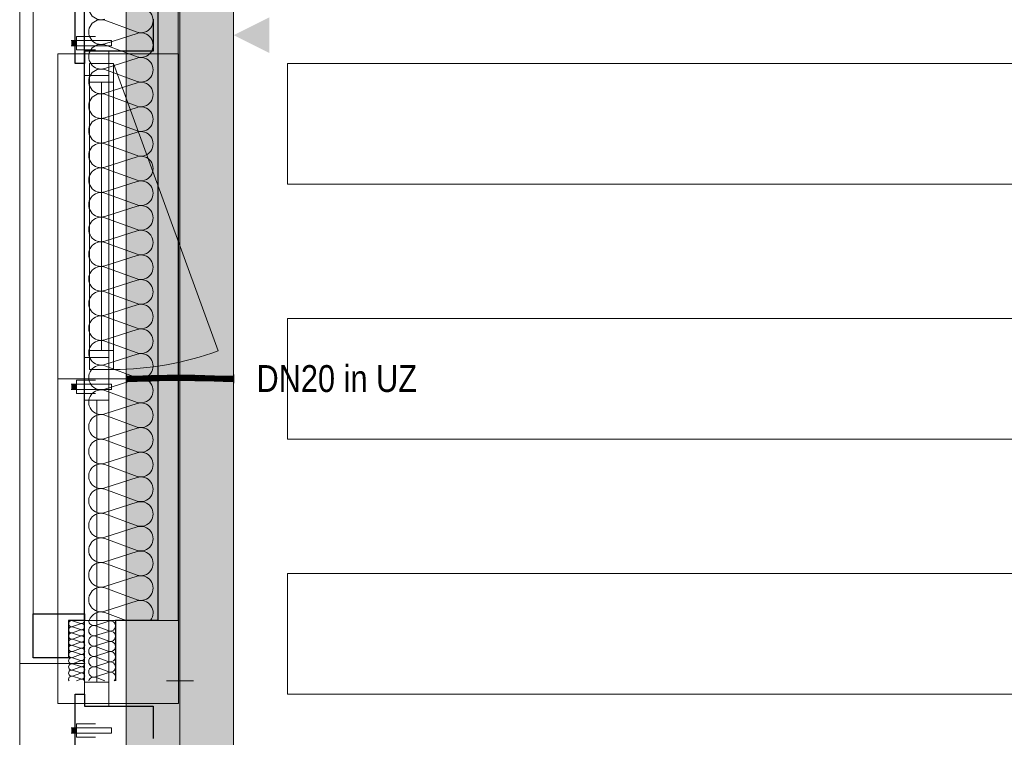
# Model space of a CAD drawing. Extents: x -420 to 300, y 62 to 1162.
# Tile 39 of 130: x -314 to -241, y 440 to 494. Entities that reach past the tile are written whole.
import ezdxf
from ezdxf.lldxf.tags import DXFTag

# ---------------------------------------------------------------- set-up
doc = ezdxf.new("R2010")
doc.units = 0
doc.layers.get('0').update_dxf_attribs({"lineweight": 35})
for name, color, linetype, lineweight, true_color in [('00_Beschriftung UZ', 3, 'Continuous', 13, 0x00ff00), ('30 -33 Aussenwände- 7 Fassade_ Elemente', 7, 'Continuous', 9, 0x00aacc), ('30 -35 Decken- 1 Konstruktion-Träger- Stahlbeton', 7, 'grob-A06G9F4K8I', 13, 0x33aa00), ('30 -36 Dächer- 3 Dachbeläge', 7, 'Continuous', 15, 0x9999ff), ('30 -36 Dächer- 4 Dachbekleidungen', 7, 'Continuous', 9, 0xccccff), ('60- 61 allgemeine Ausstattung- 1 Möbel', 7, 'Continuous', 9, 0x00cccc), ('E_Leerrohr 20', 7, 'Continuous', 13, 0xcc0099), ('E_Leerrohr 20-Shading', 7, 'Continuous', 13, 0xcc0099)]:
    doc.layers.add(name, color=color, linetype=linetype, lineweight=lineweight, true_color=true_color)
doc.layers.add('70 -71 Achsen- 1 Gebäudeachsen', color=7, linetype='STRICHPUNKT2-A06G9F4J8I', lineweight=18)
doc.layers.add('Detailelementbeschriftung', color=7, linetype='Continuous', lineweight=9)
doc.layers.add('iwb_Schraffur_Unterzug', color=7, linetype='Continuous', lineweight=5, true_color=0xffffcc, plot=False)
doc.styles.get("Standard").update_dxf_attribs({"font": 'ARIALN.TTF'})
tags = doc.linetypes.add('grob-A06G9F4K8I', pattern=[14, 3, -8, 3]).pattern_tags.tags
tags[8:9] = [DXFTag(74, 4), DXFTag(75, 0), DXFTag(340, '0'), DXFTag(46, 0.0), DXFTag(50, 0.0), DXFTag(44, 0.0), DXFTag(45, 0.0)]
tags[6:7] = [DXFTag(74, 4), DXFTag(75, 0), DXFTag(340, '0'), DXFTag(46, 0.0), DXFTag(50, 0.0), DXFTag(44, 0.0), DXFTag(45, 0.0)]
tags[4:5] = [DXFTag(74, 4), DXFTag(75, 0), DXFTag(340, '0'), DXFTag(46, 0.0), DXFTag(50, 0.0), DXFTag(44, 0.0), DXFTag(45, 0.0)]
tags = doc.linetypes.add('STRICHPUNKT2', pattern=[12.7, 6.35, -3.175, 0, -3.175]).pattern_tags.tags
tags[10:11] = [DXFTag(74, 4), DXFTag(75, 0), DXFTag(340, '0'), DXFTag(46, 0.0), DXFTag(50, 0.0), DXFTag(44, 0.0), DXFTag(45, 0.0)]
tags[8:9] = [DXFTag(74, 4), DXFTag(75, 0), DXFTag(340, '0'), DXFTag(46, 0.0), DXFTag(50, 0.0), DXFTag(44, 0.0), DXFTag(45, 0.0)]
tags[6:7] = [DXFTag(74, 4), DXFTag(75, 0), DXFTag(340, '0'), DXFTag(46, 0.0), DXFTag(50, 0.0), DXFTag(44, 0.0), DXFTag(45, 0.0)]
tags[4:5] = [DXFTag(74, 4), DXFTag(75, 0), DXFTag(340, '0'), DXFTag(46, 0.0), DXFTag(50, 0.0), DXFTag(44, 0.0), DXFTag(45, 0.0)]
tags = doc.linetypes.add('STRICHPUNKT2-A06G9F4J8I', pattern=[12.7, 6.35, -3.175, 0, -3.175]).pattern_tags.tags
tags[10:11] = [DXFTag(74, 4), DXFTag(75, 0), DXFTag(340, '0'), DXFTag(46, 0.0), DXFTag(50, 0.0), DXFTag(44, 0.0), DXFTag(45, 0.0)]
tags[8:9] = [DXFTag(74, 4), DXFTag(75, 0), DXFTag(340, '0'), DXFTag(46, 0.0), DXFTag(50, 0.0), DXFTag(44, 0.0), DXFTag(45, 0.0)]
tags[6:7] = [DXFTag(74, 4), DXFTag(75, 0), DXFTag(340, '0'), DXFTag(46, 0.0), DXFTag(50, 0.0), DXFTag(44, 0.0), DXFTag(45, 0.0)]
tags[4:5] = [DXFTag(74, 4), DXFTag(75, 0), DXFTag(340, '0'), DXFTag(46, 0.0), DXFTag(50, 0.0), DXFTag(44, 0.0), DXFTag(45, 0.0)]

# ---------------------------------------------------------------- blocks, each defined once
blk = doc.blocks.new('Shading-A06G9F278I', base_point=(-301.19, 466.814))
at = {"layer": 'E_Leerrohr 20-Shading', "color": 223, "true_color": 0xc67fb4}
for points in [[(-305.679, 467.101), (-305.68, 467.159), (-306.286, 467.099), (-306.286, 467.153)], [(-306.286, 467.099), (-306.286, 467.096), (-305.679, 467.101), (-305.679, 467.1)], [(-306.286, 467.096), (-306.286, 467.095), (-305.679, 467.1)], [(-306.286, 466.753), (-305.674, 466.762), (-306.286, 466.812), (-305.675, 466.817)], [(-306.286, 466.753), (-305.674, 466.759), (-305.674, 466.762)], [(-305.072, 467.113), (-305.074, 467.172), (-305.679, 467.101), (-305.68, 467.159)], [(-305.679, 467.1), (-305.072, 467.113), (-305.679, 467.101), (-305.072, 467.113)], [(-305.064, 466.785), (-305.065, 466.831), (-305.674, 466.762), (-305.675, 466.817)], [(-305.674, 466.759), (-305.063, 466.772), (-305.674, 466.762), (-305.064, 466.785)], [(-304.464, 467.131), (-304.466, 467.19), (-305.072, 467.113), (-305.074, 467.172)], [(-304.455, 466.815), (-304.456, 466.848), (-305.064, 466.785), (-305.065, 466.831)], [(-305.063, 466.772), (-304.454, 466.79), (-305.064, 466.785), (-304.455, 466.815)], [(-304.466, 467.19), (-304.464, 467.131), (-304.025, 467.203), (-304.025, 467.186)], [(-304.025, 467.186), (-304.464, 467.131), (-304.024, 467.146), (-304.094, 467.142)], [(-304.456, 466.848), (-304.455, 466.815), (-304.022, 466.861), (-304.022, 466.837)], [(-304.455, 466.815), (-304.454, 466.79), (-304.022, 466.837), (-304.021, 466.803)], [(-304.094, 467.142), (-303.855, 467.149), (-303.855, 467.154)], [(-303.857, 467.208), (-304.025, 467.186), (-303.855, 467.154), (-304.024, 467.146)], [(-304.025, 467.186), (-303.857, 467.208), (-304.025, 467.203)], [(-304.022, 466.861), (-304.022, 466.837), (-303.848, 466.866), (-303.847, 466.846)], [(-304.022, 466.837), (-304.021, 466.803), (-303.847, 466.846), (-303.846, 466.808)], [(-303.246, 467.18), (-303.247, 467.223), (-303.855, 467.154), (-303.857, 467.208)], [(-303.855, 467.149), (-303.246, 467.164), (-303.855, 467.154), (-303.246, 467.18)], [(-303.847, 466.846), (-303.24, 466.872), (-303.848, 466.866), (-303.24, 466.881)], [(-303.24, 466.881), (-303.24, 466.881), (-303.848, 466.866)], [(-303.846, 466.808), (-303.239, 466.823), (-303.847, 466.846), (-303.24, 466.872)], [(-302.635, 467.193), (-302.635, 467.23), (-303.246, 467.18), (-303.247, 467.223)], [(-303.246, 467.164), (-302.635, 467.172), (-303.246, 467.18), (-302.635, 467.193)], [(-302.634, 466.885), (-302.634, 466.889), (-303.24, 466.872), (-303.24, 466.881)], [(-303.239, 466.823), (-302.634, 466.83), (-303.24, 466.872), (-302.634, 466.885)], [(-302.635, 467.193), (-302.269, 467.19), (-302.635, 467.23), (-302.268, 467.229)], [(-302.635, 467.172), (-301.908, 467.169), (-302.635, 467.193), (-301.908, 467.188)], [(-302.634, 466.885), (-302.274, 466.882), (-302.634, 466.889), (-302.274, 466.887)], [(-302.634, 466.885), (-302.634, 466.83), (-302.274, 466.882), (-302.275, 466.829)], [(-302.274, 466.882), (-302.275, 466.829), (-301.911, 466.878), (-301.912, 466.827)], [(-302.274, 466.887), (-302.274, 466.886), (-301.911, 466.886), (-301.911, 466.883)], [(-302.274, 466.886), (-302.274, 466.882), (-301.911, 466.883), (-301.911, 466.88)], [(-302.274, 466.882), (-301.911, 466.878), (-302.201, 466.882)], [(-302.269, 467.19), (-301.908, 467.188), (-302.268, 467.229), (-301.907, 467.227)], [(-301.911, 466.878), (-301.911, 466.88), (-302.201, 466.882)], [(-301.911, 466.878), (-301.912, 466.827), (-301.189, 466.856), (-301.19, 466.814)], [(-301.911, 466.883), (-301.188, 466.865), (-301.911, 466.886), (-301.188, 466.87)], [(-301.188, 466.87), (-301.188, 466.872), (-301.911, 466.886)], [(-301.911, 466.88), (-301.189, 466.856), (-301.911, 466.883), (-301.188, 466.865)], [(-301.911, 466.88), (-301.911, 466.878), (-301.584, 466.869)], [(-301.911, 466.878), (-301.189, 466.856), (-301.584, 466.869)], [(-301.182, 467.164), (-301.181, 467.214), (-301.908, 467.188), (-301.907, 467.227)], [(-301.908, 467.169), (-301.182, 467.155), (-301.908, 467.188), (-301.182, 467.164)], [(-301.19, 466.814), (-300.466, 466.795), (-301.189, 466.856), (-300.465, 466.824)], [(-301.189, 466.856), (-300.465, 466.824), (-301.188, 466.865), (-300.464, 466.84)], [(-300.464, 466.84), (-300.464, 466.853), (-301.188, 466.865), (-301.188, 466.872)], [(-301.182, 467.164), (-301.052, 467.159), (-301.181, 467.214), (-300.731, 467.149)], [(-301.182, 467.155), (-300.682, 467.142), (-301.182, 467.164)], [(-301.181, 467.214), (-300.731, 467.149), (-300.455, 467.195), (-300.456, 467.141)], [(-300.731, 467.149), (-301.052, 467.159), (-300.692, 467.143), (-300.746, 467.145)], [(-300.746, 467.145), (-300.682, 467.142), (-300.692, 467.143)], [(-300.456, 467.141), (-300.731, 467.149), (-300.456, 467.137), (-300.692, 467.143)], [(-300.692, 467.143), (-300.682, 467.142), (-300.456, 467.137), (-300.456, 467.136)], [(-300.466, 466.795), (-299.74, 466.775), (-300.465, 466.824), (-299.74, 466.79)], [(-300.465, 466.824), (-299.74, 466.79), (-300.464, 466.84), (-299.739, 466.814)], [(-299.739, 466.814), (-299.739, 466.834), (-300.464, 466.84), (-300.464, 466.853)], [(-299.732, 467.118), (-299.731, 467.175), (-300.456, 467.141), (-300.455, 467.195)], [(-300.456, 467.141), (-300.456, 467.137), (-299.732, 467.118), (-299.732, 467.116)], [(-300.456, 467.137), (-300.456, 467.136), (-299.732, 467.116)], [(-299.014, 466.764), (-299.013, 466.818), (-299.74, 466.79), (-299.739, 466.834)], [(-299.74, 466.775), (-299.014, 466.76), (-299.74, 466.79), (-299.014, 466.764)], [(-299.009, 467.101), (-299.008, 467.16), (-299.732, 467.118), (-299.731, 467.175)], [(-299.732, 467.116), (-299.009, 467.101), (-299.732, 467.118)], [(-298.286, 466.753), (-298.286, 466.812), (-299.014, 466.76), (-299.013, 466.818)], [(-298.286, 467.095), (-298.286, 467.153), (-299.009, 467.101), (-299.008, 467.16)]]:
    blk.add_solid(points, dxfattribs=at)
at = {"layer": 'E_Leerrohr 20-Shading', "color": 231, "true_color": 0xe17fc9}
for points in [[(-305.677, 466.959), (-305.679, 467.1), (-306.286, 466.953), (-306.286, 467.095)], [(-305.677, 466.959), (-306.286, 466.953), (-305.97, 466.954)], [(-306.286, 466.953), (-306.098, 466.952), (-305.97, 466.954)], [(-306.286, 466.944), (-305.928, 466.951), (-306.286, 466.953)], [(-305.676, 466.887), (-305.677, 466.95), (-306.286, 466.944), (-305.901, 466.951)], [(-305.928, 466.951), (-306.286, 466.944), (-305.901, 466.951)], [(-305.676, 466.887), (-306.286, 466.944), (-306.286, 466.895)], [(-306.286, 466.895), (-306.286, 466.812), (-305.676, 466.887), (-305.675, 466.817)], [(-305.97, 466.954), (-306.098, 466.952), (-305.742, 466.955), (-305.928, 466.951)], [(-305.677, 466.959), (-305.97, 466.954), (-305.677, 466.956), (-305.742, 466.955)], [(-305.742, 466.955), (-305.928, 466.951), (-305.677, 466.955), (-305.901, 466.951)], [(-305.677, 466.95), (-305.677, 466.955), (-305.901, 466.951)], [(-305.677, 466.955), (-305.677, 466.956), (-305.742, 466.955)], [(-305.069, 466.972), (-305.072, 467.113), (-305.677, 466.959), (-305.679, 467.1)], [(-305.677, 466.956), (-305.677, 466.955), (-305.068, 466.972), (-305.068, 466.959)], [(-305.068, 466.972), (-305.069, 466.972), (-305.677, 466.956), (-305.677, 466.959)], [(-305.068, 466.94), (-305.068, 466.959), (-305.677, 466.95), (-305.677, 466.955)], [(-305.067, 466.914), (-305.068, 466.94), (-305.676, 466.92), (-305.677, 466.95)], [(-305.676, 466.887), (-305.066, 466.878), (-305.676, 466.92), (-305.067, 466.914)], [(-305.676, 466.887), (-305.675, 466.817), (-305.066, 466.878), (-305.065, 466.831)], [(-304.46, 466.99), (-304.464, 467.131), (-305.069, 466.972), (-305.072, 467.113)], [(-304.459, 466.964), (-304.46, 466.99), (-305.068, 466.959), (-305.069, 466.972)], [(-304.458, 466.928), (-304.459, 466.952), (-305.068, 466.959), (-304.77, 466.961)], [(-304.458, 466.928), (-305.068, 466.959), (-305.068, 466.94)], [(-304.458, 466.928), (-305.068, 466.94), (-304.458, 466.907), (-305.067, 466.914)], [(-305.067, 466.914), (-305.066, 466.878), (-304.458, 466.907), (-304.456, 466.868)], [(-305.066, 466.878), (-305.065, 466.831), (-304.456, 466.868), (-304.456, 466.848)], [(-304.459, 466.952), (-304.459, 466.964), (-304.77, 466.961)], [(-304.46, 466.99), (-304.094, 467.142), (-304.464, 467.131)], [(-304.094, 467.142), (-304.46, 466.99), (-304.024, 467.141), (-304.023, 467.003)], [(-304.46, 466.99), (-304.459, 466.964), (-304.023, 467.003), (-304.123, 466.967)], [(-304.19, 466.943), (-304.123, 466.967), (-304.459, 466.952), (-304.459, 466.964)], [(-304.458, 466.928), (-304.245, 466.923), (-304.459, 466.952), (-304.19, 466.943)], [(-304.296, 466.905), (-304.245, 466.923), (-304.458, 466.907), (-304.458, 466.928)], [(-304.458, 466.907), (-304.456, 466.869), (-304.296, 466.905), (-304.396, 466.87)], [(-304.456, 466.869), (-304.456, 466.868), (-304.396, 466.87), (-304.402, 466.867)], [(-304.456, 466.868), (-304.456, 466.848), (-304.402, 466.867)], [(-304.402, 466.867), (-304.456, 466.848), (-304.022, 466.861)], [(-304.396, 466.87), (-304.402, 466.867), (-304.003, 466.873), (-304.022, 466.861)], [(-304.296, 466.905), (-304.396, 466.87), (-303.958, 466.901), (-304.003, 466.873)], [(-303.958, 466.901), (-303.934, 466.917), (-304.296, 466.905), (-304.245, 466.923)], [(-304.245, 466.923), (-303.934, 466.917), (-304.19, 466.943), (-303.906, 466.934)], [(-303.906, 466.934), (-303.85, 466.969), (-304.19, 466.943), (-304.123, 466.967)], [(-304.023, 467.003), (-304.123, 466.967), (-303.851, 467.004), (-303.85, 466.969)], [(-303.855, 467.137), (-303.855, 467.149), (-304.094, 467.142)], [(-304.023, 467.003), (-303.851, 467.008), (-304.024, 467.141), (-303.855, 467.137)], [(-303.851, 467.004), (-303.851, 467.008), (-304.023, 467.003)], [(-304.003, 466.873), (-304.022, 466.861), (-303.848, 466.875), (-303.848, 466.866)], [(-303.958, 466.901), (-304.003, 466.873), (-303.849, 466.9), (-303.848, 466.875)], [(-303.849, 466.9), (-303.849, 466.915), (-303.958, 466.901), (-303.934, 466.917)], [(-303.934, 466.917), (-303.849, 466.915), (-303.906, 466.934), (-303.849, 466.932)], [(-303.849, 466.932), (-303.85, 466.969), (-303.906, 466.934)], [(-303.245, 467.126), (-303.246, 467.164), (-303.855, 467.137), (-303.855, 467.149)], [(-303.855, 467.137), (-303.851, 467.008), (-303.245, 467.126), (-303.243, 467.024)], [(-303.851, 467.008), (-303.243, 467.023), (-303.243, 467.024)], [(-303.243, 467.009), (-303.243, 467.023), (-303.851, 467.004), (-303.851, 467.008)], [(-303.851, 467.004), (-303.85, 466.969), (-303.243, 467.009), (-303.242, 466.974)], [(-303.241, 466.914), (-303.242, 466.974), (-303.849, 466.932), (-303.85, 466.969)], [(-303.241, 466.904), (-303.241, 466.914), (-303.849, 466.915), (-303.849, 466.932)], [(-303.241, 466.904), (-303.849, 466.915), (-303.241, 466.894), (-303.849, 466.9)], [(-303.241, 466.894), (-303.849, 466.9), (-303.24, 466.881), (-303.848, 466.875)], [(-303.848, 466.875), (-303.848, 466.866), (-303.24, 466.881)], [(-302.635, 467.121), (-302.635, 467.172), (-303.245, 467.126), (-303.246, 467.164)], [(-303.245, 467.126), (-303.243, 467.024), (-302.635, 467.121), (-302.634, 467.037)], [(-302.634, 467.037), (-303.243, 467.024), (-302.634, 467.034), (-303.243, 467.023)], [(-303.243, 467.023), (-302.634, 467.03), (-302.634, 467.034)], [(-302.634, 467.011), (-302.634, 467.03), (-303.243, 467.009), (-303.243, 467.023)], [(-303.243, 467.009), (-303.242, 466.974), (-302.634, 467.011), (-302.634, 466.976)], [(-302.634, 466.902), (-302.634, 466.976), (-303.241, 466.917), (-303.242, 466.974)], [(-303.241, 466.914), (-302.634, 466.899), (-303.241, 466.917), (-302.634, 466.902)], [(-302.634, 466.899), (-303.241, 466.914), (-302.77, 466.9)], [(-303.241, 466.914), (-303.241, 466.904), (-302.77, 466.9)], [(-302.634, 466.889), (-302.77, 466.9), (-303.241, 466.894), (-303.241, 466.904)], [(-302.634, 466.889), (-303.241, 466.894), (-303.24, 466.881)], [(-302.634, 466.899), (-302.77, 466.9), (-302.634, 466.896)], [(-302.77, 466.9), (-302.634, 466.889), (-302.634, 466.896)], [(-301.909, 467.123), (-301.908, 467.169), (-302.635, 467.121), (-302.635, 467.172)], [(-302.27, 467.122), (-302.635, 467.121), (-302.271, 467.042), (-302.634, 467.037)], [(-302.634, 467.037), (-302.634, 467.03), (-302.271, 467.042), (-302.271, 467.029)], [(-302.634, 467.011), (-302.271, 467.029), (-302.634, 467.03)], [(-302.271, 467.029), (-302.634, 467.011), (-302.272, 467.008)], [(-302.438, 467.009), (-302.634, 467.011), (-302.438, 466.976), (-302.634, 466.976)], [(-301.911, 466.901), (-301.91, 466.975), (-302.634, 466.902), (-302.634, 466.976)], [(-301.911, 466.901), (-302.634, 466.902), (-302.53, 466.899)], [(-302.634, 466.902), (-302.634, 466.899), (-302.53, 466.899)], [(-302.274, 466.887), (-302.015, 466.897), (-302.634, 466.899), (-302.118, 466.901)], [(-302.274, 466.887), (-302.634, 466.899), (-302.634, 466.896)], [(-302.437, 466.891), (-302.634, 466.896), (-302.437, 466.888), (-302.634, 466.889)], [(-301.91, 467.006), (-302.438, 467.009), (-301.91, 466.975), (-302.438, 466.976)], [(-302.274, 466.887), (-302.437, 466.891), (-302.437, 466.888)], [(-301.911, 466.886), (-301.911, 466.894), (-302.274, 466.887), (-302.015, 466.897)], [(-302.271, 467.029), (-302.272, 467.008), (-301.91, 467.024), (-301.91, 467.006)], [(-302.271, 467.029), (-301.91, 467.027), (-302.27, 467.122), (-301.909, 467.123)], [(-301.91, 467.024), (-301.91, 467.027), (-302.271, 467.029)], [(-302.015, 466.897), (-301.911, 466.901), (-302.118, 466.901)], [(-301.911, 466.894), (-301.911, 466.901), (-302.015, 466.897)], [(-301.186, 466.971), (-301.91, 466.975), (-301.187, 466.911), (-301.911, 466.901)], [(-301.187, 466.911), (-301.911, 466.901), (-301.188, 466.873), (-301.911, 466.894)], [(-301.911, 466.894), (-301.911, 466.886), (-301.188, 466.873), (-301.188, 466.872)], [(-301.909, 467.123), (-301.91, 467.027), (-301.182, 467.133), (-301.185, 467.019)], [(-301.91, 467.027), (-301.185, 467.014), (-301.185, 467.019)], [(-301.185, 467.01), (-301.185, 467.014), (-301.91, 467.024), (-301.91, 467.027)], [(-301.91, 467.006), (-301.185, 466.996), (-301.91, 467.024), (-301.185, 467.01)], [(-301.91, 467.006), (-301.91, 466.975), (-301.185, 466.996), (-301.186, 466.971)], [(-301.182, 467.133), (-301.182, 467.155), (-301.909, 467.123), (-301.908, 467.169)], [(-301.187, 466.911), (-301.188, 466.872), (-300.462, 466.924), (-300.464, 466.853)], [(-300.461, 466.966), (-301.186, 466.971), (-300.462, 466.924), (-301.187, 466.911)], [(-300.725, 466.988), (-301.185, 466.996), (-300.725, 466.968), (-301.186, 466.971)], [(-301.182, 467.133), (-301.185, 467.019), (-300.682, 467.142), (-301.166, 467.019)], [(-301.185, 467.019), (-301.185, 467.014), (-301.166, 467.019)], [(-301.166, 467.019), (-301.185, 467.014), (-300.46, 467.008), (-300.46, 466.995)], [(-300.46, 466.993), (-300.46, 466.995), (-301.185, 467.01), (-301.185, 467.014)], [(-301.185, 466.996), (-300.461, 466.983), (-301.185, 467.01), (-300.46, 466.993)], [(-300.682, 467.142), (-301.182, 467.155), (-301.182, 467.133)], [(-300.682, 467.142), (-301.166, 467.019), (-300.456, 467.136), (-300.46, 467.008)], [(-300.461, 466.983), (-300.725, 466.988), (-300.461, 466.966), (-300.725, 466.968)], [(-300.462, 466.924), (-300.464, 466.853), (-299.736, 466.938), (-299.739, 466.834)], [(-299.736, 466.96), (-300.461, 466.966), (-299.736, 466.938), (-300.462, 466.924)], [(-300.461, 466.983), (-299.736, 466.97), (-300.46, 466.993), (-299.735, 466.975)], [(-300.461, 466.983), (-300.461, 466.966), (-299.736, 466.97), (-299.736, 466.96)], [(-299.735, 466.996), (-299.732, 467.116), (-300.46, 467.008), (-300.456, 467.136)], [(-300.46, 466.995), (-299.735, 466.975), (-300.46, 467.008), (-299.735, 466.996)], [(-299.735, 466.975), (-300.46, 466.995), (-300.46, 466.993)], [(-299.736, 466.938), (-299.739, 466.834), (-299.011, 466.949), (-299.013, 466.818)], [(-299.011, 466.96), (-299.735, 466.975), (-299.736, 466.97)], [(-299.736, 466.97), (-299.736, 466.96), (-299.011, 466.96), (-299.011, 466.955)], [(-299.011, 466.955), (-299.736, 466.96), (-299.011, 466.949), (-299.736, 466.938)], [(-299.011, 466.96), (-299.009, 467.101), (-299.735, 466.975), (-299.732, 467.116)], [(-299.011, 466.949), (-299.013, 466.818), (-298.286, 466.953), (-298.286, 466.812)], [(-298.286, 466.953), (-298.286, 467.095), (-299.011, 466.96), (-299.009, 467.101)], [(-298.286, 466.953), (-299.011, 466.96), (-299.011, 466.955)], [(-299.011, 466.955), (-299.011, 466.949), (-298.286, 466.953)]]:
    blk.add_solid(points, dxfattribs=at)
blk = doc.blocks.new('Shading-A06G9F298I', base_point=(-306.286, 466.948))
at = {"layer": 'E_Leerrohr 20-Shading', "color": 213, "true_color": 0xd67fc0}
for points in [[(-306.286, 466.953), (-306.286, 467.283), (-306.298, 466.953), (-306.298, 467.283)], [(-306.286, 466.882), (-306.286, 466.953), (-306.298, 466.882), (-306.298, 466.953)], [(-306.298, 466.623), (-306.286, 466.623), (-306.298, 466.882), (-306.286, 466.882)], [(-305.676, 466.953), (-306.286, 467.153), (-306.286, 466.966)], [(-305.676, 466.953), (-305.498, 466.953), (-306.286, 467.153), (-305.498, 467.153)], [(-306.286, 466.966), (-306.286, 466.959), (-305.676, 466.953), (-305.918, 466.953)], [(-306.286, 466.959), (-306.286, 466.953), (-305.918, 466.953)], [(-306.286, 466.948), (-306.286, 466.87), (-305.676, 466.953), (-305.944, 466.865)], [(-305.676, 466.953), (-306.286, 466.953), (-306.286, 466.948)], [(-306.286, 466.87), (-306.286, 466.753), (-305.944, 466.865)], [(-305.944, 466.865), (-306.286, 466.753), (-305.498, 466.859), (-305.498, 466.753)], [(-305.676, 466.953), (-305.944, 466.865), (-305.498, 466.953), (-305.498, 466.859)]]:
    blk.add_solid(points, dxfattribs=at)
blk = doc.blocks.new('Shading-A06G9F2B8I', base_point=(-298.286, 466.953))
at = {"layer": 'E_Leerrohr 20-Shading', "color": 213, "true_color": 0xd67fc0}
for points in [[(-298.286, 467.283), (-298.286, 466.953), (-298.274, 467.283), (-298.274, 466.953)], [(-299.074, 467.153), (-299.074, 466.953), (-298.286, 467.153), (-298.286, 466.953)], [(-298.286, 466.953), (-299.074, 466.953), (-298.286, 466.753), (-299.074, 466.765)], [(-299.074, 466.765), (-299.074, 466.753), (-298.286, 466.753)], [(-298.274, 466.953), (-298.286, 466.953), (-298.274, 466.861), (-298.286, 466.861)], [(-298.286, 466.861), (-298.286, 466.623), (-298.274, 466.861), (-298.274, 466.623)]]:
    blk.add_solid(points, dxfattribs=at)
blk = doc.blocks.new('Referenz-A06G9F4L8I')
at = {"layer": '00_Beschriftung UZ', "color": 0, "lineweight": 0}
for points in [[(-300.968, 491.221), (-298.298, 492.553), (-300.967, 493.892)], [(-295.627, 491.221), (-298.298, 492.553), (-295.629, 493.892)]]:
    blk.add_solid(points, dxfattribs=at)
at = {"layer": '30 -33 Aussenwände- 7 Fassade_ Elemente', "color": 0, "linetype": 'Continuous', "lineweight": -2, "ltscale": 0.25}
for p, q in [((-309.398, 444.453), (-309.398, 609.453)), ((-303.938, 604.953), (-303.938, 448.953)), ((-310.098, 490.453), (-310.098, 494.653)), ((-304.298, 493.753), (-304.298, 491.353)), ((-309.398, 491.353), (-309.398, 490.453)), ((-304.298, 491.353), (-309.398, 491.353)), ((-309.398, 490.453), (-310.098, 490.453)), ((-313.238, 446.153), (-313.238, 449.453)), ((-313.238, 449.453), (-309.398, 449.453)), ((-309.398, 448.953), (-310.598, 448.953)), ((-310.598, 448.953), (-310.598, 446.153)), ((-309.398, 449.453), (-309.398, 448.953)), ((-303.938, 448.953), (-307.098, 448.953)), ((-307.098, 448.953), (-307.098, 444.453)), ((-310.598, 446.153), (-313.238, 446.153)), ((-310.098, 439.253), (-310.098, 443.453)), ((-310.098, 443.453), (-309.398, 443.453)), ((-309.398, 443.453), (-309.398, 442.553)), ((-309.398, 442.553), (-304.298, 442.553)), ((-304.298, 442.553), (-304.298, 440.153))]:
    blk.add_line(p, q, dxfattribs=at)
at = {"layer": '30 -33 Aussenwände- 7 Fassade_ Elemente', "color": 0, "linetype": 'Continuous', "ltscale": 0.13}
for p, q in [((-314.238, 608.053), (-314.238, 445.753)), ((-313.238, 449.453), (-313.238, 604.453)), ((-309.398, 604.453), (-309.398, 449.453)), ((-302.438, 448.953), (-302.438, 604.953)), ((-314.238, 385.853), (-314.238, 548.053)), ((-298.298, 544.953), (-298.298, 388.953)), ((-305.498, 492.777), (-307.898, 493.665)), ((-307.898, 491.916), (-305.498, 492.687)), ((-305.498, 490.939), (-307.898, 491.826)), ((-309.398, 491.353), (-307.598, 491.353)), ((-309.398, 466.953), (-309.398, 491.353)), ((-307.898, 490.078), (-305.498, 490.849)), ((-307.598, 491.353), (-307.598, 466.953)), ((-309.048, 490.453), (-307.248, 490.453)), ((-309.048, 467.653), (-309.048, 490.453)), ((-307.248, 490.453), (-307.248, 467.653)), ((-305.498, 489.1), (-307.898, 489.988)), ((-307.898, 488.239), (-305.498, 489.01)), ((-305.498, 487.262), (-307.898, 488.149)), ((-307.898, 486.401), (-305.498, 487.172)), ((-305.498, 485.423), (-307.898, 486.311)), ((-307.898, 484.562), (-305.498, 485.333)), ((-305.498, 483.585), (-307.898, 484.472)), ((-307.898, 482.724), (-305.498, 483.495)), ((-305.498, 481.746), (-307.898, 482.634)), ((-307.898, 480.885), (-305.498, 481.656)), ((-305.498, 479.908), (-307.898, 480.795)), ((-307.898, 479.046), (-305.498, 479.818)), ((-305.498, 478.069), (-307.898, 478.956)), ((-307.898, 477.208), (-305.498, 477.979)), ((-305.498, 476.231), (-307.898, 477.118)), ((-307.898, 475.369), (-305.498, 476.141)), ((-305.498, 474.392), (-307.898, 475.279)), ((-307.898, 473.531), (-305.498, 474.302)), ((-305.498, 472.554), (-307.898, 473.441)), ((-307.898, 471.692), (-305.498, 472.464)), ((-305.498, 470.715), (-307.898, 471.602)), ((-307.898, 469.854), (-305.498, 470.625)), ((-305.498, 468.877), (-307.898, 469.764)), ((-307.898, 468.015), (-305.498, 468.787)), ((-307.248, 467.653), (-309.048, 467.653)), ((-305.498, 467.038), (-307.898, 467.925)), ((-309.398, 466.953), (-307.598, 466.953)), ((-309.398, 442.553), (-309.398, 466.953)), ((-307.898, 466.177), (-305.498, 466.948)), ((-307.598, 466.953), (-307.598, 442.553)), ((-305.498, 465.2), (-307.898, 466.087)), ((-307.898, 464.338), (-305.498, 465.11)), ((-305.498, 463.361), (-307.898, 464.248)), ((-307.898, 462.5), (-305.498, 463.271)), ((-305.498, 461.522), (-307.898, 462.41)), ((-307.898, 460.661), (-305.498, 461.432)), ((-305.498, 459.684), (-307.898, 460.571)), ((-307.898, 458.823), (-305.498, 459.594)), ((-305.498, 457.845), (-307.898, 458.733)), ((-307.898, 456.984), (-305.498, 457.755)), ((-305.498, 456.007), (-307.898, 456.894)), ((-307.898, 455.146), (-305.498, 455.917)), ((-305.498, 454.168), (-307.898, 455.056)), ((-307.898, 453.307), (-305.498, 454.078)), ((-305.498, 452.33), (-307.898, 453.217)), ((-307.898, 451.469), (-305.498, 452.24)), ((-305.498, 450.491), (-307.898, 451.379)), ((-307.898, 449.63), (-305.498, 450.401)), ((-309.398, 449.453), (-313.238, 449.453)), ((-309.398, 448.953), (-302.438, 448.953)), ((-309.398, 445.753), (-309.398, 448.953)), ((-307.898, 449.54), (-306.311, 448.953)), ((-309.698, 448.732), (-310.298, 448.924)), ((-310.298, 448.487), (-309.698, 448.709)), ((-309.698, 448.272), (-310.298, 448.464)), ((-310.297, 448.027), (-309.697, 448.249)), ((-308.598, 448.584), (-307.598, 448.905)), ((-307.598, 448.177), (-308.598, 448.546)), ((-309.697, 447.812), (-310.297, 448.005)), ((-310.297, 447.568), (-309.697, 447.79)), ((-309.697, 447.353), (-310.297, 447.545)), ((-308.598, 447.818), (-307.598, 448.139)), ((-307.598, 447.411), (-308.598, 447.78)), ((-310.297, 447.108), (-309.697, 447.33)), ((-309.696, 446.893), (-310.297, 447.085)), ((-310.296, 446.648), (-309.696, 446.871)), ((-308.598, 447.052), (-307.598, 447.373)), ((-307.598, 446.645), (-308.598, 447.014)), ((-309.696, 446.433), (-310.296, 446.626)), ((-310.296, 446.189), (-309.696, 446.411)), ((-309.696, 445.974), (-310.296, 446.166)), ((-308.598, 446.286), (-307.598, 446.607)), ((-307.598, 445.878), (-308.598, 446.248)), ((-314.238, 445.753), (-309.398, 445.753)), ((-310.296, 445.729), (-309.696, 445.951)), ((-309.695, 445.514), (-310.296, 445.707)), ((-310.295, 445.269), (-309.695, 445.492)), ((-308.598, 445.52), (-307.598, 445.841)), ((-307.598, 445.112), (-308.598, 445.482)), ((-302.298, 445.453), (-302.298, 443.453)), ((-309.695, 445.055), (-310.295, 445.247)), ((-310.295, 444.81), (-309.695, 445.032)), ((-309.695, 444.595), (-310.295, 444.787)), ((-309.695, 444.572), (-310.017, 444.453)), ((-308.598, 444.754), (-307.598, 445.075)), ((-308.598, 444.716), (-307.887, 444.453)), ((-303.298, 444.453), (-301.298, 444.453)), ((-307.598, 442.553), (-309.398, 442.553))]:
    blk.add_line(p, q, dxfattribs=at)
at = {"layer": '30 -33 Aussenwände- 7 Fassade_ Elemente', "color": 0}
for p, q in [((-311.398, 491.153), (-309.398, 491.153)), ((-311.398, 466.953), (-311.398, 491.153)), ((-307.598, 491.153), (-309.398, 491.153)), ((-309.398, 491.153), (-309.398, 489.553)), ((-307.598, 489.553), (-307.598, 491.153)), ((-302.398, 491.153), (-307.598, 491.153)), ((-302.398, 466.953), (-302.398, 491.153)), ((-309.048, 489.053), (-309.048, 490.453)), ((-309.048, 490.453), (-307.248, 490.453)), ((-307.248, 490.453), (-307.248, 489.053)), ((-309.398, 468.553), (-309.398, 489.553)), ((-309.398, 489.553), (-307.598, 489.553)), ((-309.048, 469.053), (-309.048, 489.053)), ((-309.048, 489.053), (-307.248, 489.053)), ((-308.148, 469.053), (-308.148, 489.053)), ((-307.248, 489.053), (-307.248, 469.053)), ((-309.048, 467.653), (-309.048, 469.053)), ((-307.248, 469.053), (-309.048, 469.053)), ((-307.248, 469.053), (-307.248, 467.653)), ((-309.398, 468.553), (-307.598, 468.553)), ((-309.398, 466.953), (-309.398, 468.553)), ((-307.598, 468.553), (-307.598, 466.953)), ((-307.248, 467.653), (-309.048, 467.653)), ((-311.398, 442.753), (-311.398, 466.953)), ((-309.398, 466.953), (-311.398, 466.953)), ((-307.598, 466.953), (-309.398, 466.953)), ((-309.398, 466.953), (-309.398, 465.353)), ((-307.598, 466.953), (-302.398, 466.953)), ((-307.598, 465.353), (-307.598, 466.953)), ((-302.398, 442.753), (-302.398, 466.953)), ((-309.398, 444.353), (-309.398, 465.353)), ((-309.398, 465.353), (-307.598, 465.353)), ((-308.498, 465.353), (-308.498, 444.353)), ((-307.598, 465.353), (-307.598, 444.353)), ((-307.598, 444.353), (-309.398, 444.353)), ((-309.398, 442.753), (-309.398, 444.353)), ((-307.598, 444.353), (-307.598, 442.753)), ((-309.398, 442.753), (-311.398, 442.753)), ((-307.598, 442.753), (-309.398, 442.753)), ((-307.598, 442.753), (-302.398, 442.753))]:
    blk.add_line(p, q, dxfattribs=at)
at = {"layer": '30 -33 Aussenwände- 7 Fassade_ Elemente', "color": 0, "linetype": 'Continuous', "lineweight": 18, "ltscale": 0.18}
for p, q in [((-309.398, 489.553), (-309.398, 491.353)), ((-309.398, 491.353), (-307.598, 491.353)), ((-307.598, 491.353), (-307.598, 489.553)), ((-309.048, 490.453), (-307.248, 490.453)), ((-309.048, 489.053), (-309.048, 490.453)), ((-307.248, 490.453), (-307.248, 489.053)), ((-307.598, 489.553), (-309.398, 489.553)), ((-307.248, 489.053), (-309.048, 489.053)), ((-308.148, 469.053), (-308.148, 489.053)), ((-309.048, 469.053), (-307.248, 469.053)), ((-309.048, 467.653), (-309.048, 469.053)), ((-307.248, 469.053), (-307.248, 467.653)), ((-309.398, 466.953), (-309.398, 468.553)), ((-309.398, 468.553), (-307.598, 468.553)), ((-307.598, 468.553), (-307.598, 466.953)), ((-307.248, 467.653), (-309.048, 467.653)), ((-309.398, 466.953), (-307.598, 466.953)), ((-309.398, 465.353), (-309.398, 466.953)), ((-307.598, 466.953), (-307.598, 465.353)), ((-307.598, 465.353), (-309.398, 465.353)), ((-308.498, 465.353), (-308.498, 444.353)), ((-309.398, 442.553), (-309.398, 444.353)), ((-309.398, 444.353), (-307.598, 444.353)), ((-307.598, 444.353), (-307.598, 442.553)), ((-307.598, 442.553), (-309.398, 442.553))]:
    blk.add_line(p, q, dxfattribs=at)
at = {"layer": '30 -33 Aussenwände- 7 Fassade_ Elemente', "color": 0, "linetype": 'grob-A06G9F4K8I', "ltscale": 0.13}
blk.add_line((-307.248, 490.453), (-299.45, 469.028), dxfattribs=at)
at = {"layer": '30 -33 Aussenwände- 7 Fassade_ Elemente', "color": 0, "linetype": 'Continuous', "ltscale": 0.13}
for centre, major_axis, end_param in [((-308.179, 494.629), (0.282, 0.874), 3.764652), ((-305.216, 493.652), (-0.282, -0.874), 3.765224), ((-308.179, 492.79), (0.282, 0.874), 3.764652), ((-305.216, 491.813), (-0.282, -0.874), 3.765224), ((-308.179, 490.952), (0.282, 0.874), 3.764652), ((-305.216, 489.975), (-0.282, -0.874), 3.765224), ((-308.179, 489.113), (0.282, 0.874), 3.764652), ((-305.216, 488.136), (-0.282, -0.874), 3.765224), ((-308.179, 487.275), (0.282, 0.874), 3.764652), ((-305.216, 486.298), (-0.282, -0.874), 3.765224), ((-308.179, 485.436), (0.282, 0.874), 3.764652), ((-305.216, 484.459), (-0.282, -0.874), 3.765224), ((-308.179, 483.598), (0.282, 0.874), 3.764652), ((-305.216, 482.621), (-0.282, -0.874), 3.765224), ((-308.179, 481.759), (0.282, 0.874), 3.764652), ((-305.216, 480.782), (-0.282, -0.874), 3.765224), ((-308.179, 479.921), (0.282, 0.874), 3.764652), ((-305.216, 478.944), (-0.282, -0.874), 3.765224), ((-308.179, 478.082), (0.282, 0.874), 3.764652), ((-305.216, 477.105), (-0.282, -0.874), 3.765224), ((-308.179, 476.244), (0.282, 0.874), 3.764652), ((-305.216, 475.266), (-0.282, -0.874), 3.765224), ((-308.179, 474.405), (0.282, 0.874), 3.764652), ((-305.216, 473.428), (-0.282, -0.874), 3.765224), ((-308.179, 472.567), (0.282, 0.874), 3.764652), ((-305.216, 471.589), (-0.282, -0.874), 3.765224), ((-308.179, 470.728), (0.282, 0.874), 3.764652), ((-305.216, 469.751), (-0.282, -0.874), 3.765224), ((-308.179, 468.89), (0.282, 0.874), 3.764652), ((-305.216, 467.912), (-0.282, -0.874), 3.765224), ((-308.179, 467.051), (0.282, 0.874), 3.764652), ((-305.216, 466.074), (-0.282, -0.874), 3.765224), ((-308.179, 465.212), (0.282, 0.874), 3.764652), ((-305.216, 464.235), (-0.282, -0.874), 3.765224), ((-308.179, 463.374), (0.282, 0.874), 3.764652), ((-305.216, 462.397), (-0.282, -0.874), 3.765224), ((-308.179, 461.535), (0.282, 0.874), 3.764652), ((-305.216, 460.558), (-0.282, -0.874), 3.765224), ((-308.179, 459.697), (0.282, 0.874), 3.764652), ((-305.216, 458.72), (-0.282, -0.874), 3.765224), ((-308.179, 457.858), (0.282, 0.874), 3.764652), ((-305.216, 456.881), (-0.282, -0.874), 3.765224), ((-308.179, 456.02), (0.282, 0.874), 3.764652), ((-305.216, 455.043), (-0.282, -0.874), 3.765224), ((-308.179, 454.181), (0.282, 0.874), 3.764652), ((-308.179, 454.181), (0.282, 0.874), 1.254884), ((-308.179, 454.181), (-0.744, 0.539), 1.254884), ((-305.216, 453.204), (-0.282, -0.874), 3.765224), ((-305.216, 453.204), (0.744, 0.539), 1.255075), ((-308.179, 452.343), (0.282, 0.874), 3.764652), ((-308.179, 454.181), (-0.744, -0.539), 1.254884), ((-308.179, 452.343), (0.282, 0.874), 1.254884), ((-305.216, 453.204), (0.744, -0.539), 1.255075), ((-308.179, 452.343), (-0.744, 0.539), 1.254884), ((-305.216, 453.204), (-0.282, -0.874), 1.255075), ((-305.216, 451.366), (-0.282, -0.874), 3.765224), ((-305.216, 451.366), (0.744, 0.539), 1.255075), ((-305.216, 451.366), (0.744, -0.539), 1.255075), ((-308.179, 452.343), (-0.744, -0.539), 1.254884), ((-308.179, 450.504), (0.282, 0.874), 1.254884), ((-308.179, 450.504), (-0.744, 0.539), 1.254884), ((-305.216, 451.366), (-0.282, -0.874), 1.255075), ((-305.216, 449.527), (0.717, -0.574), 2.557098), ((-308.179, 448.666), (0.282, 0.874), 1.563745), ((-308.179, 450.504), (-0.744, -0.539), 1.254884), ((-310.368, 448.705), (0.07, 0.219), 3.765224), ((-309.628, 448.95), (-0.07, -0.219), 1.896254), ((-308.715, 448.948), (-0.383, 0.005), 1.896254), ((-307.48, 448.541), (-0.117, -0.364), 3.765224), ((-310.368, 448.246), (0.07, 0.219), 3.765224), ((-309.627, 448.491), (-0.07, -0.219), 3.764652), ((-309.627, 448.031), (-0.07, -0.219), 3.764652), ((-308.715, 448.182), (0.117, 0.364), 3.764652), ((-310.368, 447.786), (0.07, 0.219), 3.765224), ((-310.367, 447.326), (0.07, 0.219), 3.765224), ((-309.627, 447.571), (-0.07, -0.219), 3.764652), ((-308.715, 447.416), (0.117, 0.364), 3.764652), ((-307.48, 447.775), (-0.117, -0.364), 3.765224), ((-310.367, 446.867), (0.07, 0.219), 3.765224), ((-309.626, 447.112), (-0.07, -0.219), 3.764652), ((-309.626, 446.652), (-0.07, -0.219), 3.764652), ((-308.715, 446.65), (0.117, 0.364), 3.764652), ((-308.715, 446.65), (-0.31, 0.225), 1.254884), ((-308.715, 446.65), (0.117, 0.364), 1.254884), ((-307.48, 447.009), (-0.117, -0.364), 3.765224), ((-310.367, 446.407), (0.07, 0.219), 3.765224), ((-310.366, 445.948), (0.07, 0.219), 3.765224), ((-309.626, 446.192), (-0.07, -0.219), 3.764652), ((-308.715, 445.884), (0.117, 0.364), 3.764652), ((-308.715, 445.884), (-0.31, 0.225), 1.254884), ((-308.715, 446.65), (-0.31, -0.225), 1.254884), ((-308.715, 445.884), (0.117, 0.364), 1.254884), ((-307.48, 446.243), (-0.117, -0.364), 3.765224), ((-307.48, 446.243), (0.31, 0.225), 1.255075), ((-307.48, 446.243), (-0.117, -0.364), 1.255075), ((-307.48, 446.243), (0.31, -0.225), 1.255075), ((-310.366, 445.488), (0.07, 0.219), 3.765224), ((-310.366, 445.488), (-0.186, 0.135), 1.255075), ((-310.365, 445.028), (0.07, 0.219), 3.765224), ((-310.366, 445.488), (0.07, 0.219), 1.255075), ((-310.366, 445.488), (-0.186, -0.135), 1.255075), ((-310.365, 445.028), (0.07, 0.219), 1.255075), ((-309.625, 445.733), (-0.07, -0.219), 3.764652), ((-309.625, 445.733), (0.186, 0.135), 1.254884), ((-309.625, 445.733), (-0.07, -0.219), 1.254884), ((-309.625, 445.273), (-0.07, -0.219), 3.764652), ((-309.625, 445.273), (0.186, 0.135), 1.254884), ((-309.625, 445.733), (0.186, -0.135), 1.254884), ((-309.625, 445.273), (0.186, -0.135), 1.254884), ((-308.715, 445.118), (-0.31, 0.225), 1.254884), ((-308.715, 445.884), (-0.31, -0.225), 1.254884), ((-308.715, 445.118), (0.117, 0.364), 1.254884), ((-307.48, 445.477), (-0.117, -0.364), 3.765224), ((-307.48, 445.477), (0.31, 0.225), 1.255075), ((-307.48, 445.477), (0.31, -0.225), 1.255075), ((-310.365, 444.569), (0.07, 0.219), 2.411197), ((-310.365, 445.028), (-0.186, 0.135), 1.255075), ((-310.365, 445.028), (-0.186, -0.135), 1.255075), ((-309.625, 445.273), (-0.07, -0.219), 1.254884), ((-309.624, 444.814), (0.186, 0.135), 1.254884), ((-309.624, 444.814), (-0.07, -0.219), 1.254884), ((-309.624, 444.354), (0.207, 0.1), 1.434048), ((-309.624, 444.814), (0.186, -0.135), 1.254884), ((-308.715, 444.352), (0.117, 0.364), 1.613483), ((-308.715, 445.118), (-0.31, -0.225), 1.254884), ((-307.48, 445.477), (-0.117, -0.364), 1.255075), ((-307.48, 444.711), (0.283, -0.257), 2.619647)]:
    blk.add_ellipse(centre, major_axis=major_axis, ratio=1, start_param=0, end_param=end_param, dxfattribs=at)
at = {"layer": '30 -33 Aussenwände- 7 Fassade_ Elemente', "color": 0, "linetype": 'grob-A06G9F4K8I', "ltscale": 0.13}
blk.add_ellipse((-307.248, 490.453), major_axis=(0, -22.8), ratio=1, start_param=0, end_param=0.349066, dxfattribs=at)
at = {"layer": '30 -35 Decken- 1 Konstruktion-Träger- Stahlbeton', "color": 0}
for p, q in [((-306.298, 770.453), (-306.298, 388.453)), ((-298.298, 770.453), (-298.298, 388.453))]:
    blk.add_line(p, q, dxfattribs=at)
at = {"layer": '30 -36 Dächer- 3 Dachbeläge', "color": 0, "lineweight": 9}
for p, q in [((-309.998, 492.153), (-310.398, 492.153)), ((-310.398, 491.753), (-309.998, 491.753)), ((-309.998, 491.753), (-309.998, 492.153)), ((-309.998, 466.553), (-310.398, 466.553)), ((-309.998, 466.153), (-309.998, 466.553)), ((-310.398, 466.153), (-309.998, 466.153)), ((-309.998, 440.953), (-310.398, 440.953)), ((-309.998, 440.553), (-309.998, 440.953)), ((-310.398, 440.553), (-309.998, 440.553))]:
    blk.add_line(p, q, dxfattribs=at)
at = {"layer": '30 -36 Dächer- 3 Dachbeläge', "color": 0, "lineweight": 0}
for points in [[(-310.398, 491.753), (-310.398, 492.153), (-309.998, 491.753)], [(-309.998, 491.753), (-310.398, 492.153), (-309.998, 492.153)], [(-310.398, 466.153), (-310.398, 466.553), (-309.998, 466.153)], [(-309.998, 466.153), (-310.398, 466.553), (-309.998, 466.553)], [(-310.398, 440.553), (-310.398, 440.953), (-309.998, 440.553)], [(-309.998, 440.553), (-310.398, 440.953), (-309.998, 440.953)]]:
    blk.add_solid(points, dxfattribs=at)
at = {"layer": '30 -36 Dächer- 4 Dachbekleidungen', "color": 0, "linetype": 'Continuous', "ltscale": 0.13}
for p, q in [((-308.598, 492.453), (-309.998, 492.453)), ((-309.998, 492.453), (-309.998, 492.153)), ((-309.998, 491.753), (-309.998, 492.153)), ((-309.998, 492.153), (-308.598, 492.153)), ((-308.598, 491.753), (-309.998, 491.753)), ((-309.998, 491.453), (-309.998, 491.753)), ((-307.398, 492.153), (-308.598, 492.153)), ((-308.598, 491.753), (-307.398, 491.753)), ((-307.398, 491.753), (-307.398, 492.153)), ((-308.598, 491.453), (-309.998, 491.453)), ((-308.598, 466.853), (-309.998, 466.853)), ((-309.998, 466.853), (-309.998, 466.553)), ((-309.998, 466.153), (-309.998, 466.553)), ((-309.998, 466.553), (-308.598, 466.553)), ((-307.398, 466.553), (-308.598, 466.553)), ((-307.398, 466.153), (-307.398, 466.553)), ((-308.598, 466.153), (-309.998, 466.153)), ((-309.998, 465.853), (-309.998, 466.153)), ((-308.598, 465.853), (-309.998, 465.853)), ((-308.598, 466.153), (-307.398, 466.153)), ((-308.598, 441.253), (-309.998, 441.253)), ((-309.998, 441.253), (-309.998, 440.953)), ((-309.998, 440.553), (-309.998, 440.953)), ((-309.998, 440.953), (-308.598, 440.953)), ((-307.398, 440.953), (-308.598, 440.953)), ((-307.398, 440.553), (-307.398, 440.953)), ((-308.598, 440.553), (-309.998, 440.553)), ((-309.998, 440.253), (-309.998, 440.553)), ((-308.598, 440.253), (-309.998, 440.253)), ((-308.598, 440.553), (-307.398, 440.553))]:
    blk.add_line(p, q, dxfattribs=at)
at = {"layer": '60- 61 allgemeine Ausstattung- 1 Möbel', "color": 0, "linetype": 'Continuous', "ltscale": 0.13}
for p, q in [((-294.298, 481.453), (-294.298, 490.453)), ((-294.298, 490.453), (-174.298, 490.453)), ((-174.298, 481.453), (-294.298, 481.453)), ((-294.298, 462.453), (-294.298, 471.453)), ((-294.298, 471.453), (-174.298, 471.453)), ((-174.298, 462.453), (-294.298, 462.453)), ((-294.298, 443.453), (-294.298, 452.453)), ((-294.298, 452.453), (-174.298, 452.453)), ((-174.298, 443.453), (-294.298, 443.453))]:
    blk.add_line(p, q, dxfattribs=at)
at = {"layer": '70 -71 Achsen- 1 Gebäudeachsen', "color": 0, "linetype": 'STRICHPUNKT2-A06G9F4J8I', "ltscale": 0.18}
blk.add_line((-302.298, 1084.393), (-302.298, 84.953), dxfattribs=at)
blk = doc.blocks.new('Referenz-A06G9F4N8I')
at = {"layer": 'iwb_Schraffur_Unterzug', "linetype": 'Continuous', "ltscale": 0.13}
blk.add_solid([(-306.298, 388.453), (-306.298, 995.453), (-298.298, 388.453), (-298.298, 995.453)], dxfattribs=at)
blk = doc.blocks.new('Flexrohr-A06G9FAF8I')
at = {"color": 0, "linetype": 'ByBlock', "lineweight": -2, "ltscale": 0.13}
for p, q in [((-305.68, 467.159), (-306.286, 467.153)), ((-306.286, 467.153), (-306.286, 466.753)), ((-305.674, 466.759), (-306.286, 466.753)), ((-306.284, 467.141), (-306.284, 466.765)), ((-305.886, 467.145), (-305.882, 466.769)), ((-305.074, 467.172), (-305.68, 467.159)), ((-305.063, 466.772), (-305.674, 466.759)), ((-305.488, 467.151), (-305.481, 466.775)), ((-305.089, 467.16), (-305.079, 466.784)), ((-304.466, 467.19), (-305.074, 467.172)), ((-304.454, 466.79), (-305.063, 466.772)), ((-304.69, 467.171), (-304.679, 466.795)), ((-303.857, 467.208), (-304.466, 467.19)), ((-303.846, 466.808), (-304.454, 466.79)), ((-304.29, 467.183), (-304.279, 466.807)), ((-303.89, 467.195), (-303.88, 466.819)), ((-303.247, 467.223), (-303.857, 467.208)), ((-303.239, 466.823), (-303.846, 466.808)), ((-303.489, 467.205), (-303.481, 466.829)), ((-302.635, 467.23), (-303.247, 467.223)), ((-302.634, 466.83), (-303.239, 466.823)), ((-303.088, 467.213), (-303.082, 466.837)), ((-302.686, 467.218), (-302.684, 466.842)), ((-301.907, 467.227), (-302.635, 467.23)), ((-301.912, 466.827), (-302.634, 466.83)), ((-302.284, 467.217), (-302.286, 466.841)), ((-301.19, 466.814), (-301.912, 466.827)), ((-301.181, 467.214), (-301.907, 467.227)), ((-301.883, 467.215), (-301.887, 466.839)), ((-301.482, 467.207), (-301.488, 466.831)), ((-300.466, 466.795), (-301.19, 466.814)), ((-300.455, 467.195), (-301.181, 467.214)), ((-301.081, 467.199), (-301.089, 466.823)), ((-300.68, 467.189), (-300.69, 466.813)), ((-299.74, 466.775), (-300.466, 466.795)), ((-299.731, 467.175), (-300.455, 467.195)), ((-300.28, 467.178), (-300.29, 466.802)), ((-299.881, 467.167), (-299.89, 466.791)), ((-299.014, 466.76), (-299.74, 466.775)), ((-299.008, 467.16), (-299.731, 467.175)), ((-299.482, 467.158), (-299.49, 466.782)), ((-299.083, 467.149), (-299.089, 466.773)), ((-298.286, 466.753), (-299.014, 466.76)), ((-298.286, 467.153), (-299.008, 467.16)), ((-298.684, 467.145), (-298.687, 466.769)), ((-298.286, 467.153), (-298.286, 466.753))]:
    blk.add_line(p, q, dxfattribs=at)
blk = doc.blocks.new('Einzeiliger Text-A06G9FAH8I')
at = {"color": 0, "lineweight": -2, "insert": (-296.597, 467.973), "char_height": 2, "attachment_point": 1}
blk.add_mtext('{\\fArial Narrow;DN20 in UZ}', dxfattribs=at)
blk = doc.blocks.new('Enddeckel-A06G9FAJ8I')
at = {"color": 0, "linetype": 'ByBlock', "lineweight": -2, "ltscale": 0.13}
for p, q in [((-306.286, 467.283), (-306.298, 467.283)), ((-306.298, 467.09), (-306.298, 467.283)), ((-306.286, 467.09), (-306.286, 467.283)), ((-306.298, 466.817), (-306.298, 467.09)), ((-306.298, 466.623), (-306.298, 466.817)), ((-306.298, 466.623), (-306.286, 466.623)), ((-305.498, 467.153), (-306.286, 467.153)), ((-306.286, 467.036), (-306.286, 467.153)), ((-306.286, 466.817), (-306.286, 467.09)), ((-306.286, 466.871), (-306.286, 467.036)), ((-306.286, 466.753), (-306.286, 466.871)), ((-306.286, 466.623), (-306.286, 466.817)), ((-306.286, 466.753), (-305.498, 466.753)), ((-305.498, 467.036), (-305.498, 467.153)), ((-305.498, 466.871), (-305.498, 467.036)), ((-305.498, 466.753), (-305.498, 466.871))]:
    blk.add_line(p, q, dxfattribs=at)
at = {"color": 0, "linetype": 'STRICHPUNKT2', "lineweight": 5, "ltscale": 0.13}
blk.add_line((-306.286, 466.953), (-305.498, 466.953), dxfattribs=at)
blk = doc.blocks.new('Enddeckel-A06G9FAL8I')
at = {"color": 0, "linetype": 'ByBlock', "lineweight": -2, "ltscale": 0.13}
for p, q in [((-298.274, 467.283), (-298.286, 467.283)), ((-298.286, 467.283), (-298.286, 467.09)), ((-298.274, 467.283), (-298.274, 467.09)), ((-298.286, 467.153), (-299.074, 467.153)), ((-299.074, 467.153), (-299.074, 467.036)), ((-299.074, 467.036), (-299.074, 466.871)), ((-299.074, 466.871), (-299.074, 466.753)), ((-299.074, 466.753), (-298.286, 466.753)), ((-298.286, 467.153), (-298.286, 467.036)), ((-298.286, 467.09), (-298.286, 466.817)), ((-298.286, 467.036), (-298.286, 466.871)), ((-298.286, 466.871), (-298.286, 466.753)), ((-298.286, 466.817), (-298.286, 466.623)), ((-298.286, 466.623), (-298.274, 466.623)), ((-298.274, 467.09), (-298.274, 466.817)), ((-298.274, 466.817), (-298.274, 466.623))]:
    blk.add_line(p, q, dxfattribs=at)
at = {"color": 0, "linetype": 'STRICHPUNKT2', "lineweight": 5, "ltscale": 0.13}
blk.add_line((-298.286, 466.953), (-299.074, 466.953), dxfattribs=at)

msp = doc.modelspace()

# ---------------------------------------------------------------- block references
at = {"color": 8, "lineweight": 25, "ltscale": 0.25, "true_color": 0x808080}
for name in ['Referenz-A06G9F4L8I', 'Referenz-A06G9F4N8I']:
    msp.add_blockref(name, (0, 0), dxfattribs=at)
at = {"layer": 'Detailelementbeschriftung', "ltscale": 0.13}
msp.add_blockref('Einzeiliger Text-A06G9FAH8I', (0, 0), dxfattribs=at)
at = {"layer": 'E_Leerrohr 20'}
for name, p in [('Shading-A06G9F298I', (-306.286, 466.948)), ('Shading-A06G9F2B8I', (-298.286, 466.953)), ('Shading-A06G9F278I', (-301.19, 466.814))]:
    msp.add_blockref(name, p, dxfattribs=at)
at = {"layer": 'E_Leerrohr 20', "ltscale": 0.13}
for name in ['Enddeckel-A06G9FAJ8I', 'Enddeckel-A06G9FAL8I', 'Flexrohr-A06G9FAF8I']:
    msp.add_blockref(name, (0, 0), dxfattribs=at)

doc.saveas('drawing.dxf')
